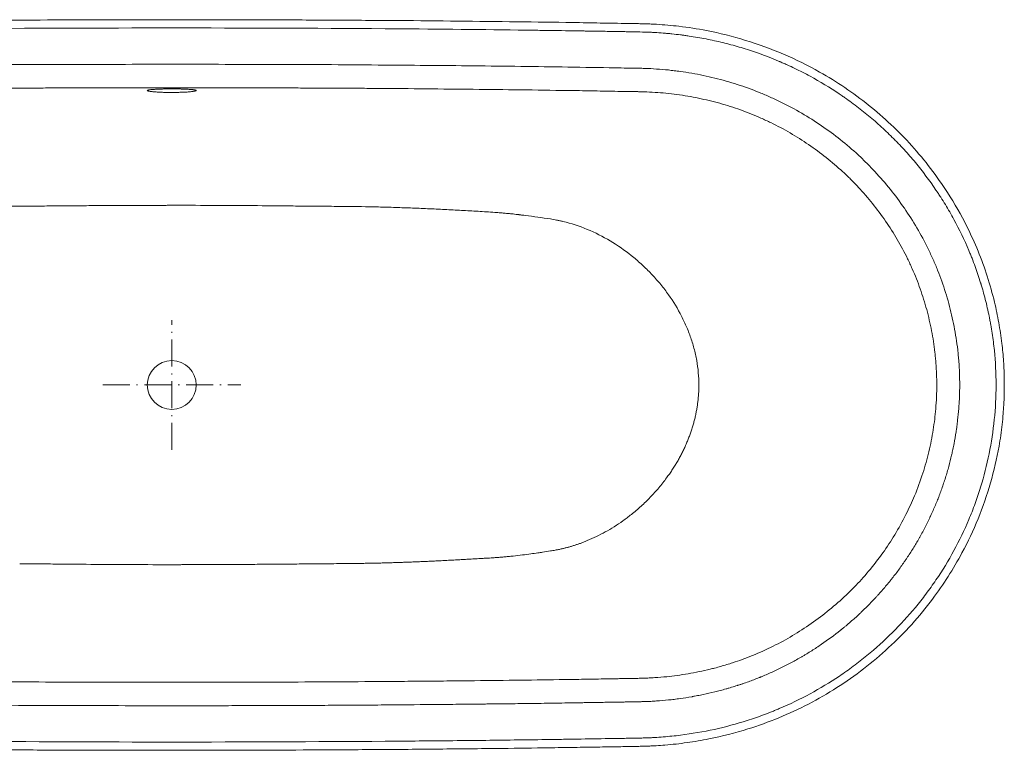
# Model space of a CAD drawing. Header units: millimetres. Extents: x 586 to 2358, y 539 to 1317.
# Tile 2 of 2: x 1310 to 2358, y 539 to 1317. Entities that reach past the tile are written whole.
import ezdxf

# ---------------------------------------------------------------- set-up
doc = ezdxf.new("R2010")
doc.units = ezdxf.units.MM
doc.header["$LTSCALE"] = 6
doc.header["$MEASUREMENT"] = 0
doc.linetypes.add('DASHDOT', pattern=[18.5, 12, -3, 0.5, -3])
doc.layers.get('0').update_dxf_attribs({"lineweight": 20})
doc.layers.add('Kontur 2', color=8, linetype='Continuous', lineweight=15)
doc.layers.add('Mittellinien', color=7, linetype='DASHDOT', lineweight=9)

msp = doc.modelspace()

# ---------------------------------------------------------------- linework, layer by layer
for start, end in [(90, 270), (270, 90)]:
    msp.add_arc((1471.9, 928.2), 26, start, end)
for points, knots in [([(1471.9, 1317.3), (1460.9, 1317.3), (1449.9, 1317.3), (1427.8, 1317.3), (1416.8, 1317.3), (1383.7, 1317.2), (1361.7, 1317.1), (1318.9, 1316.9), (1298.2, 1316.8), (1266.6, 1316.6), (1255.7, 1316.6), (1244.8, 1316.5)], [0, 0, 0, 0, 0.145584, 0.145584, 0.291168, 0.291168, 0.582336, 0.582336, 0.85575, 0.85575, 1, 1, 1, 1]), ([(1699.1, 1316.5), (1687.9, 1316.6), (1676.7, 1316.6), (1654.3, 1316.8), (1643.1, 1316.8), (1609.5, 1317), (1587.1, 1317.1), (1544.8, 1317.2), (1524.7, 1317.3), (1493.8, 1317.3), (1482.9, 1317.3), (1471.9, 1317.3)], [0, 0, 0, 0, 0.147806, 0.147806, 0.295612, 0.295612, 0.591225, 0.591225, 0.855537, 0.855537, 1, 1, 1, 1]), ([(1977.2, 1312.9), (1976.8, 1312.9), (1976.5, 1312.9), (1975.8, 1312.9), (1975.4, 1312.9), (1974.6, 1313), (1974.2, 1313), (1973.4, 1313), (1973, 1313), (1971.7, 1313), (1970.9, 1313), (1968.4, 1313.1), (1966.6, 1313.1), (1960, 1313.3), (1955.1, 1313.3), (1945.3, 1313.5), (1940.4, 1313.6), (1925.7, 1313.8), (1915.9, 1314), (1886.4, 1314.5), (1866.8, 1314.7), (1805.3, 1315.5), (1763.4, 1316), (1714, 1316.4), (1706.5, 1316.4), (1699.1, 1316.5)], [0, 0, 0, 0, 0.003467, 0.003467, 0.007892, 0.007892, 0.012316, 0.012316, 0.016741, 0.016741, 0.02559, 0.02559, 0.04431, 0.04431, 0.097216, 0.097216, 0.150122, 0.150122, 0.255935, 0.255935, 0.467559, 0.467559, 0.919466, 0.919466, 1, 1, 1, 1]), ([(2358.3, 928.2), (2358.3, 930.2), (2358.3, 932.2), (2358.2, 935.9), (2358.2, 937.4), (2358.1, 940.6), (2358.1, 942.2), (2357.9, 947), (2357.7, 950.2), (2357.3, 956.6), (2357, 959.8), (2356.4, 966.2), (2356.1, 969.4), (2354.8, 979.9), (2353.7, 987.3), (2351.1, 1001.9), (2349.6, 1009.2), (2345.6, 1025.7), (2343, 1034.9), (2337.2, 1053), (2333.9, 1062), (2326.7, 1079.7), (2322.8, 1088.4), (2312.3, 1109.3), (2305.4, 1121.4), (2292.2, 1141.9), (2286.2, 1150.5), (2273.4, 1167.2), (2266.7, 1175.3), (2252.7, 1190.9), (2245.3, 1198.4), (2230, 1212.8), (2222, 1219.7), (2205.6, 1232.8), (2197.2, 1239.1), (2179.7, 1250.9), (2170.8, 1256.4), (2149.2, 1268.6), (2136.4, 1274.9), (2110.1, 1286.2), (2096.6, 1291.1), (2069.2, 1299.5), (2055.3, 1303), (2031.5, 1307.6), (2021.7, 1309.1), (2004, 1311.2), (1996, 1311.9), (1986.7, 1312.5), (1985.3, 1312.5), (1982.9, 1312.7), (1981.9, 1312.7), (1980.1, 1312.8), (1979.4, 1312.8), (1978.2, 1312.9), (1977.7, 1312.9), (1977.1, 1312.9)], [0, 0, 0, 0, 0.010042, 0.010042, 0.018074, 0.018074, 0.026106, 0.026106, 0.042171, 0.042171, 0.058236, 0.058236, 0.074301, 0.074301, 0.11151, 0.11151, 0.148718, 0.148718, 0.196506, 0.196506, 0.244295, 0.244295, 0.292083, 0.292083, 0.361625, 0.361625, 0.414252, 0.414252, 0.466878, 0.466878, 0.519505, 0.519505, 0.572131, 0.572131, 0.624758, 0.624758, 0.677384, 0.677384, 0.749006, 0.749006, 0.820628, 0.820628, 0.89225, 0.89225, 0.941892, 0.941892, 0.981703, 0.981703, 0.988781, 0.988781, 0.993765, 0.993765, 0.997329, 0.997329, 1, 1, 1, 1]), ([(1698.5, 1244), (1691.3, 1244.1), (1677.3, 1244.2), (1656.5, 1244.3), (1636.3, 1244.4), (1616.3, 1244.5), (1596.3, 1244.6), (1575.7, 1244.7), (1554.6, 1244.7), (1533.3, 1244.8), (1512.3, 1244.8), (1491.9, 1244.8), (1471.9, 1244.8), (1451.9, 1244.8), (1431.5, 1244.8), (1410.5, 1244.8), (1389.2, 1244.7), (1368.1, 1244.7), (1347.6, 1244.6), (1327.5, 1244.5), (1307.5, 1244.4), (1287.3, 1244.3), (1266.6, 1244.2), (1252.5, 1244.1), (1245.3, 1244)], [0, 0, 0, 0, 0.047648, 0.093233, 0.137526, 0.181295, 0.22531, 0.270341, 0.317155, 0.36528, 0.411438, 0.456088, 0.5, 0.543912, 0.588562, 0.63472, 0.682845, 0.729659, 0.77469, 0.818705, 0.862474, 0.906767, 0.952352, 1, 1, 1, 1]), ([(1445.9, 1241.9), (1445.9, 1241.7), (1446.1, 1241.6), (1446.6, 1241.4), (1446.8, 1241.4), (1447.3, 1241.2), (1447.6, 1241.2), (1448.5, 1241), (1449.3, 1240.9), (1450.7, 1240.7), (1451.3, 1240.7), (1452.3, 1240.5), (1452.9, 1240.5), (1454.7, 1240.3), (1456, 1240.3), (1457.8, 1240.2), (1458.2, 1240.1), (1458.9, 1240.1), (1459.3, 1240.1), (1460.4, 1240), (1461.9, 1240), (1463.5, 1239.9), (1464.7, 1239.9), (1465.1, 1239.9), (1466, 1239.9), (1466.4, 1239.8), (1468.5, 1239.8), (1470.2, 1239.8), (1472.7, 1239.8), (1473.6, 1239.8), (1474.9, 1239.8), (1475.3, 1239.8), (1476.1, 1239.8), (1476.6, 1239.8), (1478.6, 1239.9), (1480.3, 1239.9), (1482.2, 1240), (1482.6, 1240), (1483.4, 1240), (1483.8, 1240), (1484.9, 1240.1), (1485.7, 1240.1), (1487.8, 1240.2), (1489.1, 1240.3), (1490.9, 1240.5), (1491.5, 1240.5), (1492.5, 1240.6), (1493.1, 1240.7), (1494, 1240.8), (1494.4, 1240.9), (1495.2, 1241), (1495.6, 1241.1), (1496.6, 1241.2), (1497.1, 1241.4), (1497.6, 1241.6), (1497.7, 1241.6), (1497.9, 1241.7), (1497.9, 1241.8), (1497.9, 1242), (1497.8, 1242.1), (1497.3, 1242.3), (1497, 1242.3), (1496.6, 1242.5), (1496.3, 1242.5), (1495.6, 1242.6), (1495.3, 1242.7), (1494.7, 1242.7), (1494.5, 1242.8), (1494, 1242.8), (1493.8, 1242.8), (1492.6, 1243), (1491.5, 1243), (1489.7, 1243.1), (1489.1, 1243.2), (1488.1, 1243.2), (1487.8, 1243.2), (1487.1, 1243.3), (1486.7, 1243.3), (1485, 1243.4), (1483.5, 1243.4), (1481.5, 1243.5), (1481.1, 1243.5), (1480.3, 1243.5), (1479.9, 1243.5), (1478.7, 1243.5), (1477.9, 1243.5), (1475.4, 1243.6), (1473.7, 1243.6), (1471.5, 1243.6), (1471.1, 1243.6), (1470.2, 1243.6), (1469.8, 1243.6), (1468.5, 1243.6), (1467.7, 1243.6), (1466, 1243.5), (1465.2, 1243.5), (1463.6, 1243.5), (1462.8, 1243.5), (1460.4, 1243.4), (1458.9, 1243.4), (1456.8, 1243.3), (1456.1, 1243.3), (1454.8, 1243.2), (1454.1, 1243.1), (1452.3, 1243), (1451.3, 1243), (1449.8, 1242.8), (1449.4, 1242.8), (1448.6, 1242.7), (1448.2, 1242.6), (1447.6, 1242.5), (1447.3, 1242.5), (1446.8, 1242.3), (1446.6, 1242.3), (1446.1, 1242.1), (1445.9, 1242), (1445.9, 1241.9)], [0, 0, 0, 0, 0.03125, 0.03125, 0.046875, 0.046875, 0.0625, 0.0625, 0.09375, 0.09375, 0.109375, 0.109375, 0.125, 0.125, 0.15625, 0.15625, 0.164063, 0.164063, 0.171875, 0.171875, 0.1875, 0.203125, 0.203125, 0.210938, 0.210938, 0.21875, 0.21875, 0.25, 0.25, 0.265625, 0.265625, 0.273438, 0.273438, 0.28125, 0.28125, 0.3125, 0.3125, 0.320313, 0.320313, 0.328125, 0.328125, 0.34375, 0.34375, 0.375, 0.375, 0.390625, 0.390625, 0.40625, 0.40625, 0.421875, 0.421875, 0.4375, 0.4375, 0.46875, 0.46875, 0.484375, 0.484375, 0.5, 0.5, 0.53125, 0.53125, 0.546875, 0.546875, 0.5625, 0.5625, 0.578125, 0.578125, 0.585938, 0.585938, 0.59375, 0.59375, 0.625, 0.625, 0.640625, 0.640625, 0.648438, 0.648438, 0.65625, 0.65625, 0.6875, 0.6875, 0.695313, 0.695313, 0.703125, 0.703125, 0.71875, 0.71875, 0.75, 0.75, 0.757813, 0.757813, 0.765625, 0.765625, 0.78125, 0.78125, 0.796875, 0.796875, 0.8125, 0.8125, 0.84375, 0.84375, 0.859375, 0.859375, 0.875, 0.875, 0.90625, 0.90625, 0.921875, 0.921875, 0.9375, 0.9375, 0.953125, 0.953125, 0.96875, 0.96875, 1, 1, 1, 1]), ([(1698.5, 1244), (1715.3, 1243.9), (1732.1, 1243.8), (1765.6, 1243.4), (1782.3, 1243.3), (1815.9, 1242.9), (1832.6, 1242.7), (1866.1, 1242.3), (1882.9, 1242), (1908, 1241.7), (1916.4, 1241.5), (1929, 1241.3), (1933.1, 1241.2), (1941.5, 1241.1), (1945.7, 1241), (1954.1, 1240.9), (1958.3, 1240.8), (1963.5, 1240.7), (1964.6, 1240.7), (1966.2, 1240.7), (1966.7, 1240.7), (1967.7, 1240.7), (1968.2, 1240.6), (1969.3, 1240.6), (1969.7, 1240.6), (1970.7, 1240.6), (1971.2, 1240.6), (1972.7, 1240.6), (1973.7, 1240.5), (1982.5, 1240.3), (1990.3, 1239.7), (2002, 1238.6), (2005.9, 1238.1), (2013.6, 1237.1), (2017.4, 1236.5), (2029, 1234.5), (2036.6, 1233), (2047.9, 1230.2), (2051.6, 1229.3), (2059.1, 1227.2), (2062.8, 1226.1), (2073.8, 1222.6), (2081.1, 1220), (2091.9, 1215.6), (2095.5, 1214.1), (2100.9, 1211.8), (2102.7, 1210.9), (2106.2, 1209.3), (2108, 1208.5), (2116.7, 1204.2), (2123.6, 1200.5), (2137, 1192.8), (2143.5, 1188.6), (2156.3, 1179.9), (2162.5, 1175.3), (2174.6, 1165.7), (2180.5, 1160.7), (2187.7, 1154.1), (2189.1, 1152.7), (2191.9, 1150), (2193.3, 1148.7), (2197.5, 1144.5), (2200.2, 1141.7), (2208.1, 1133.2), (2213.2, 1127.4), (2222.9, 1115.3), (2227.5, 1109.1), (2236.2, 1096.4), (2240.4, 1089.9), (2248.2, 1076.6), (2251.9, 1069.7), (2256.1, 1060.9), (2257, 1059.2), (2258.6, 1055.6), (2261, 1050.3), (2263.3, 1045), (2267.5, 1034.2), (2270.1, 1026.9), (2274.7, 1012.2), (2276.7, 1004.8), (2280.2, 989.8), (2281.7, 982.2), (2283.4, 970.7), (2283.9, 966.9), (2284.6, 961), (2284.8, 959.1), (2285.2, 955.2), (2285.3, 953.3), (2286.1, 943.6), (2286.4, 935.9), (2286.4, 928.2)], [0, 0, 0, 0, 0.0625, 0.0625, 0.125, 0.125, 0.1875, 0.1875, 0.25, 0.25, 0.28125, 0.28125, 0.296875, 0.296875, 0.3125, 0.3125, 0.328125, 0.328125, 0.332031, 0.332031, 0.333984, 0.333984, 0.335938, 0.335938, 0.337891, 0.337891, 0.339844, 0.339844, 0.34375, 0.34375, 0.375, 0.375, 0.390625, 0.390625, 0.40625, 0.40625, 0.4375, 0.4375, 0.453125, 0.453125, 0.46875, 0.46875, 0.5, 0.5, 0.515625, 0.515625, 0.523438, 0.523438, 0.53125, 0.53125, 0.5625, 0.5625, 0.59375, 0.59375, 0.625, 0.625, 0.65625, 0.65625, 0.664063, 0.664063, 0.671875, 0.671875, 0.6875, 0.6875, 0.71875, 0.71875, 0.75, 0.75, 0.78125, 0.78125, 0.8125, 0.8125, 0.820313, 0.820313, 0.828125, 0.84375, 0.84375, 0.875, 0.875, 0.90625, 0.90625, 0.9375, 0.9375, 0.953125, 0.953125, 0.960938, 0.960938, 0.96875, 0.96875, 1, 1, 1, 1]), ([(1698.5, 612.4), (1703.3, 612.4), (1712.7, 612.5), (1726.7, 612.6), (1740.7, 612.7), (1754.4, 612.8), (1768, 613), (1781.3, 613.1), (1806.3, 613.4), (1842.6, 613.8), (1882.5, 614.3), (1914.2, 614.8), (1932.2, 615.1), (1944.1, 615.3), (1952.1, 615.5), (1958.9, 615.6), (1964.2, 615.7), (1966.2, 615.7), (1968.4, 615.7), (1970.5, 615.8), (1972.5, 615.8), (1975.5, 615.9), (1980.1, 616.1), (1988.4, 616.6), (1998.3, 617.4), (2010.2, 618.8), (2021.7, 620.6), (2033.4, 622.8), (2042.8, 624.9), (2050.5, 626.8), (2058.5, 629), (2068.3, 632), (2083.3, 637.2), (2101.4, 644.6), (2122.7, 655.1), (2143.2, 667.3), (2162.7, 681), (2181.3, 696.2), (2198.4, 712.4), (2214.4, 730.1), (2228.8, 748.7), (2242.1, 768.9), (2253.4, 789.2), (2263.5, 811.2), (2271.7, 833.6), (2278.3, 857.1), (2282.8, 880), (2285.7, 903.8), (2286.4, 919.7), (2286.4, 928.2), (2286.4, 928.2)], [0, 0, 0, 0, 0.0184855, 0.0369, 0.055161, 0.0731901, 0.0909312, 0.1083367, 0.1253637, 0.1892094, 0.250724, 0.2820548, 0.3134034, 0.3212067, 0.3290732, 0.3447431, 0.347877, 0.3497574, 0.352578, 0.3564967, 0.3581906, 0.3604166, 0.3683563, 0.3761024, 0.3928573, 0.407512, 0.4231191, 0.4387134, 0.4542545, 0.4607596, 0.4697824, 0.486975, 0.5008755, 0.5322359, 0.5635007, 0.5940225, 0.6256384, 0.6569845, 0.6881607, 0.7180079, 0.7504271, 0.7805418, 0.8127392, 0.8415637, 0.8752197, 0.9062688, 0.9374007, 0.9667705, 0.9999949, 1, 1, 1, 1]), ([(1977.1, 543.5), (1977.8, 543.5), (1978.4, 543.5), (1979.7, 543.6), (1980.4, 543.6), (1981.7, 543.7), (1982.3, 543.7), (1984.5, 543.8), (1986.1, 543.9), (1990.8, 544.2), (1993.9, 544.4), (2004.9, 545.3), (2012.7, 546.2), (2028.3, 548.4), (2036.1, 549.7), (2057.8, 554), (2071.7, 557.6), (2096.4, 565.3), (2107.4, 569.3), (2128.9, 578.1), (2139.5, 583), (2160.1, 593.8), (2170.2, 599.6), (2189.8, 612.1), (2199.3, 618.8), (2217.7, 633.1), (2226.6, 640.6), (2243.7, 656.3), (2251.9, 664.6), (2267.5, 681.9), (2274.9, 690.9), (2287.7, 708), (2293.2, 716), (2303.7, 732.4), (2308.6, 740.7), (2319.6, 761.2), (2325.3, 773.3), (2335.5, 798.2), (2339.9, 811), (2347.3, 836.8), (2350.3, 849.9), (2354, 870.7), (2355.1, 878.4), (2356.4, 889.9), (2356.8, 893.8), (2357.3, 900.7), (2357.5, 903.7), (2357.8, 909), (2358, 911.4), (2358.1, 915.4), (2358.2, 917.1), (2358.2, 920), (2358.2, 921.2), (2358.3, 923.7), (2358.3, 925), (2358.3, 926.9), (2358.3, 927.5), (2358.3, 928.2)], [0, 0, 0, 0, 0.003265, 0.003265, 0.00653, 0.00653, 0.009795, 0.009795, 0.017531, 0.017531, 0.033229, 0.033229, 0.072669, 0.072669, 0.112109, 0.112109, 0.183614, 0.183614, 0.241854, 0.241854, 0.300095, 0.300095, 0.358335, 0.358335, 0.416575, 0.416575, 0.474816, 0.474816, 0.533056, 0.533056, 0.591296, 0.591296, 0.640024, 0.640024, 0.688752, 0.688752, 0.7561, 0.7561, 0.823448, 0.823448, 0.890796, 0.890796, 0.929427, 0.929427, 0.948945, 0.948945, 0.964022, 0.964022, 0.975912, 0.975912, 0.984257, 0.984257, 0.990489, 0.990489, 0.996721, 0.996721, 1, 1, 1, 1]), ([(1698.5, 612.4), (1679.7, 612.2), (1660.8, 612.1), (1623, 611.9), (1604.1, 611.8), (1566.3, 611.7), (1547.5, 611.6), (1509.7, 611.6), (1490.8, 611.6), (1453, 611.6), (1434.1, 611.6), (1396.4, 611.6), (1377.5, 611.7), (1339.7, 611.8), (1320.8, 611.9), (1283.1, 612.1), (1264.2, 612.2), (1245.3, 612.4)], [0, 0, 0, 0, 0.125, 0.125, 0.25, 0.25, 0.375, 0.375, 0.5, 0.5, 0.625, 0.625, 0.75, 0.75, 0.875, 0.875, 1, 1, 1, 1]), ([(1244.8, 539.9), (1256, 539.8), (1267.1, 539.7), (1289.5, 539.6), (1300.7, 539.5), (1334.3, 539.4), (1356.7, 539.3), (1399.1, 539.2), (1419.1, 539.1), (1450, 539.1), (1461, 539.1), (1471.9, 539.1)], [0, 0, 0, 0, 0.147806, 0.147806, 0.295612, 0.295612, 0.591225, 0.591225, 0.855537, 0.855537, 1, 1, 1, 1]), ([(1471.9, 539.1), (1482.9, 539.1), (1494, 539.1), (1516, 539.1), (1527, 539.1), (1560.1, 539.2), (1582.1, 539.3), (1624.9, 539.5), (1645.6, 539.6), (1677.2, 539.8), (1688.1, 539.8), (1699.1, 539.9)], [0, 0, 0, 0, 0.145584, 0.145584, 0.291168, 0.291168, 0.582336, 0.582336, 0.85575, 0.85575, 1, 1, 1, 1]), ([(1699.1, 539.9), (1710, 540), (1720.9, 540.1), (1742.8, 540.3), (1753.7, 540.4), (1786.5, 540.7), (1808.4, 540.9), (1846.7, 541.4), (1863.3, 541.6), (1888.8, 542), (1897.8, 542.1), (1913.7, 542.4), (1920.7, 542.5), (1935.2, 542.7), (1942.6, 542.8), (1953, 543), (1955.9, 543.1), (1960.9, 543.2), (1963, 543.2), (1966.4, 543.3), (1967.8, 543.3), (1970.2, 543.3), (1971.2, 543.4), (1972.8, 543.4), (1973.5, 543.4), (1974.6, 543.4), (1975, 543.4), (1975.9, 543.5), (1976.3, 543.5), (1976.8, 543.5), (1977, 543.5), (1977.2, 543.5)], [0, 0, 0, 0, 0.117878, 0.117878, 0.235757, 0.235757, 0.471514, 0.471514, 0.649545, 0.649545, 0.746656, 0.746656, 0.821766, 0.821766, 0.902516, 0.902516, 0.933917, 0.933917, 0.956133, 0.956133, 0.971295, 0.971295, 0.981815, 0.981815, 0.98881, 0.98881, 0.993934, 0.993934, 0.998171, 0.998171, 1, 1, 1, 1])]:
    msp.add_open_spline(points, degree=3, knots=knots)
at = {"layer": 'Kontur 2'}
for points in [[(1244.8, 1307.7), (1318.9, 1308.2), (1396.9, 1308.5), (1471.9, 1308.5)], [(1699, 1307.7), (1622.1, 1308.2), (1546.4, 1308.5), (1471.9, 1308.5)], [(1633.8, 1118.6), (1641.1, 1118.5), (1648.3, 1118.5), (1655.5, 1118.4)], [(1244.8, 548.7), (1321.7, 548.2), (1397.4, 547.9), (1471.9, 547.9)], [(1699, 548.7), (1625, 548.2), (1546.9, 547.9), (1471.9, 547.9)]]:
    msp.add_open_spline(points, degree=3, dxfattribs=at)
for points, knots in [([(1976.8, 1304.1), (1975.6, 1304.1), (1970.3, 1304.3), (1958.1, 1304.5), (1950.6, 1304.6), (1946.4, 1304.7), (1944.3, 1304.7), (1943.2, 1304.7), (1942.6, 1304.7), (1942.3, 1304.8), (1942.2, 1304.8), (1942.1, 1304.8), (1942.1, 1304.8), (1942.1, 1304.8), (1942, 1304.8), (1942, 1304.8), (1936.3, 1304.9), (1927.8, 1305), (1917.7, 1305.2), (1912.7, 1305.2), (1910.2, 1305.3), (1909, 1305.3), (1908.3, 1305.3), (1908, 1305.3), (1907.9, 1305.3), (1907.8, 1305.3), (1907.8, 1305.3), (1896.7, 1305.5), (1880, 1305.7), (1860.4, 1306), (1850.5, 1306.1), (1845.6, 1306.2), (1843.1, 1306.2), (1842.1, 1306.3), (1841.3, 1306.3), (1841, 1306.3), (1795.2, 1306.9), (1748, 1307.3), (1699, 1307.7)], [0, 0, 0, 0, 0.0625, 0.09375, 0.109375, 0.117187, 0.121094, 0.123047, 0.124023, 0.124512, 0.124756, 0.124878, 0.124939, 0.124969, 0.124969, 0.125, 0.125, 0.1875, 0.21875, 0.234375, 0.242187, 0.246094, 0.248047, 0.249023, 0.249512, 0.249512, 0.25, 0.25, 0.375, 0.4375, 0.46875, 0.484375, 0.492187, 0.496094, 0.496094, 0.5, 0.5, 1, 1, 1, 1]), ([(2349.5, 928.2), (2349.5, 940.6), (2348.6, 959), (2345.9, 980.3), (2344.2, 990.8), (2343.2, 996.1), (2342.7, 998.4), (2342.5, 999.9), (2342.3, 1000.6), (2340.9, 1007.4), (2338.9, 1016.4), (2336.1, 1026.8), (2334.6, 1032), (2333.8, 1034.5), (2333.4, 1035.8), (2333.2, 1036.4), (2333.1, 1036.8), (2333.1, 1036.9), (2331.2, 1043), (2328.3, 1051.7), (2324.5, 1061.7), (2322.5, 1066.7), (2321.6, 1068.8), (2321, 1070.2), (2320.8, 1070.9), (2315.7, 1082.8), (2307.8, 1099.2), (2297.2, 1117.8), (2291.5, 1126.9), (2288.5, 1131.4), (2287, 1133.6), (2286.4, 1134.6), (2286, 1135.2), (2285.7, 1135.5), (2278.7, 1146), (2267.7, 1160.6), (2253.8, 1176.7), (2246.5, 1184.4), (2243.3, 1187.7), (2241.2, 1189.8), (2240.1, 1190.9), (2234.8, 1196.3), (2228.2, 1202.5), (2221.3, 1208.6), (2216.7, 1212.5), (2214.3, 1214.5), (2207.2, 1220.3), (2200, 1225.9), (2191.4, 1232.2), (2187.7, 1234.8), (2185.2, 1236.5), (2183.9, 1237.4), (2172.6, 1245), (2157, 1254.4), (2138.1, 1264.1), (2128.5, 1268.6), (2123.6, 1270.8), (2121.2, 1271.8), (2120.1, 1272.3), (2119.4, 1272.6), (2119.1, 1272.7), (2107.6, 1277.6), (2090.6, 1284), (2073.1, 1289.1), (2061.5, 1292.2), (2055.6, 1293.6), (2043.7, 1296.3), (2034.7, 1298), (2024.2, 1299.7), (2018.8, 1300.5), (2016.2, 1300.8), (2015, 1301), (2014.3, 1301.1), (2013.9, 1301.1), (2010.5, 1301.5), (2005.9, 1302.1), (2000.5, 1302.6), (1998.2, 1302.8), (1996.7, 1302.9), (1996, 1303), (1992.1, 1303.3), (1989.1, 1303.5), (1985.3, 1303.7), (1984.5, 1303.8), (1983, 1303.8), (1982.2, 1303.9), (1979.9, 1304), (1978.4, 1304), (1976.8, 1304.1)], [0, 0, 0, 0, 0.0625, 0.09375, 0.109375, 0.117187, 0.121094, 0.121094, 0.125, 0.125, 0.15625, 0.171875, 0.179687, 0.183594, 0.185547, 0.186523, 0.186523, 0.1875, 0.1875, 0.21875, 0.234375, 0.242187, 0.246094, 0.246094, 0.25, 0.25, 0.3125, 0.34375, 0.359375, 0.367187, 0.371094, 0.373047, 0.373047, 0.375, 0.375, 0.4375, 0.46875, 0.484375, 0.492187, 0.492187, 0.5, 0.5, 0.53125, 0.546875, 0.546875, 0.5625, 0.5625, 0.59375, 0.609375, 0.617187, 0.617187, 0.625, 0.625, 0.6875, 0.71875, 0.734375, 0.742187, 0.746094, 0.748047, 0.748047, 0.75, 0.75, 0.8125, 0.84375, 0.84375, 0.875, 0.875, 0.90625, 0.921875, 0.929687, 0.933594, 0.935547, 0.935547, 0.9375, 0.9375, 0.953125, 0.960937, 0.964844, 0.964844, 0.96875, 0.96875, 0.984375, 0.984375, 0.988281, 0.988281, 0.992187, 0.992187, 1, 1, 1, 1]), ([(1245.1, 1269), (1255.2, 1269.1), (1269.9, 1269.2), (1286.2, 1269.3), (1294.1, 1269.3), (1297.9, 1269.3), (1299.9, 1269.3), (1300.8, 1269.3), (1301.3, 1269.4), (1301.6, 1269.4), (1301.7, 1269.4), (1301.7, 1269.4), (1301.8, 1269.4), (1311.1, 1269.4), (1325.2, 1269.5), (1341.8, 1269.5), (1350.1, 1269.6), (1354.3, 1269.6), (1356.4, 1269.6), (1357.5, 1269.6), (1358, 1269.6), (1358.2, 1269.6), (1358.4, 1269.6), (1358.4, 1269.6), (1358.5, 1269.6), (1367.5, 1269.6), (1381.4, 1269.7), (1395.7, 1269.7), (1405.4, 1269.7), (1410.3, 1269.7), (1434.9, 1269.8), (1453.8, 1269.8), (1471.9, 1269.8)], [0, 0, 0, 0, 0.125, 0.1875, 0.21875, 0.234375, 0.242188, 0.246094, 0.248047, 0.249023, 0.249512, 0.249512, 0.25, 0.25, 0.375, 0.4375, 0.46875, 0.484375, 0.492188, 0.496094, 0.498047, 0.499023, 0.499512, 0.499512, 0.5, 0.5, 0.625, 0.6875, 0.6875, 0.75, 0.75, 1, 1, 1, 1]), ([(1698.7, 1269), (1679.8, 1269.1), (1660.9, 1269.3), (1623.1, 1269.5), (1604.2, 1269.5), (1566.4, 1269.7), (1547.5, 1269.7), (1509.7, 1269.8), (1490.8, 1269.8), (1471.9, 1269.8)], [0, 0, 0, 0, 0.25, 0.25, 0.5, 0.5, 0.75, 0.75, 1, 1, 1, 1]), ([(2310.8, 928.2), (2310.8, 936.5), (2310.5, 944.9), (2309.7, 955.3), (2309.5, 957.4), (2309.1, 961.6), (2308.9, 963.7), (2308.2, 970), (2307.6, 974.1), (2305.7, 986.5), (2304.1, 994.7), (2300.3, 1010.9), (2298.2, 1018.9), (2293.2, 1034.8), (2290.4, 1042.6), (2285.8, 1054.3), (2284.2, 1058.1), (2281.6, 1063.9), (2280.7, 1065.8), (2279, 1069.6), (2278.1, 1071.5), (2273.4, 1080.9), (2269.5, 1088.3), (2261, 1102.7), (2256.6, 1109.7), (2247.1, 1123.4), (2242.2, 1130.1), (2231.7, 1143), (2226.3, 1149.3), (2217.7, 1158.5), (2214.8, 1161.5), (2210.3, 1166), (2208.8, 1167.5), (2205.8, 1170.4), (2204.3, 1171.8), (2196.6, 1178.9), (2190.2, 1184.4), (2177.2, 1194.7), (2170.5, 1199.7), (2156.8, 1209.1), (2149.8, 1213.5), (2135.4, 1221.9), (2128, 1225.9), (2118.6, 1230.5), (2116.7, 1231.4), (2112.9, 1233.2), (2111, 1234), (2105.2, 1236.6), (2101.4, 1238.2), (2089.7, 1242.9), (2081.9, 1245.8), (2066.1, 1250.9), (2058.1, 1253.1), (2041.9, 1257.1), (2033.8, 1258.8), (2021.4, 1261), (2017.3, 1261.6), (2011.1, 1262.5), (2009, 1262.7), (2004.8, 1263.2), (2002.7, 1263.5), (1992.3, 1264.6), (1983.9, 1265.1), (1973.4, 1265.5), (1971.3, 1265.6), (1967.1, 1265.6), (1965, 1265.7), (1958.7, 1265.8), (1954.5, 1265.8), (1933.6, 1266.2), (1916.8, 1266.5), (1883.2, 1267), (1866.5, 1267.2), (1832.9, 1267.7), (1816.2, 1267.9), (1782.6, 1268.3), (1765.8, 1268.4), (1732.3, 1268.7), (1715.5, 1268.9), (1698.7, 1269)], [0, 0, 0, 0, 0.03125, 0.03125, 0.039062, 0.039062, 0.046875, 0.046875, 0.0625, 0.0625, 0.09375, 0.09375, 0.125, 0.125, 0.15625, 0.15625, 0.171875, 0.171875, 0.179688, 0.179688, 0.1875, 0.1875, 0.21875, 0.21875, 0.25, 0.25, 0.28125, 0.28125, 0.3125, 0.3125, 0.328125, 0.328125, 0.335937, 0.335937, 0.34375, 0.34375, 0.375, 0.375, 0.40625, 0.40625, 0.4375, 0.4375, 0.46875, 0.46875, 0.476562, 0.476562, 0.484375, 0.484375, 0.5, 0.5, 0.53125, 0.53125, 0.5625, 0.5625, 0.59375, 0.59375, 0.609375, 0.609375, 0.617188, 0.617188, 0.625, 0.625, 0.65625, 0.65625, 0.664063, 0.664063, 0.671875, 0.671875, 0.6875, 0.6875, 0.75, 0.75, 0.8125, 0.8125, 0.875, 0.875, 0.9375, 0.9375, 1, 1, 1, 1]), ([(1310, 1118.6), (1306.4, 1118.6), (1299.2, 1118.5), (1292, 1118.5), (1288.3, 1118.4)], [0, 0, 0, 0, 0.494684, 1, 1, 1, 1]), ([(1471.9, 1119.6), (1470.3, 1119.6), (1467.1, 1119.6), (1462.3, 1119.5), (1457.6, 1119.5), (1452.9, 1119.5), (1448.1, 1119.5), (1443.4, 1119.5), (1438.7, 1119.5), (1434, 1119.4), (1429.3, 1119.4), (1424.6, 1119.4), (1419.8, 1119.4), (1415.1, 1119.4), (1410.3, 1119.4), (1405.5, 1119.3), (1400.6, 1119.3), (1395.7, 1119.3), (1389.2, 1119.3), (1381.1, 1119.2), (1371.4, 1119.1), (1361.5, 1119.1), (1351.5, 1119), (1341.4, 1118.9), (1331.1, 1118.8), (1320.6, 1118.7), (1313.6, 1118.6), (1310, 1118.6)], [0, 0, 0, 0, 0.029656, 0.059129, 0.088452, 0.117658, 0.14678, 0.175852, 0.204905, 0.233971, 0.263081, 0.292266, 0.321556, 0.350979, 0.380564, 0.410339, 0.44033, 0.470562, 0.501059, 0.560645, 0.620795, 0.68164, 0.743298, 0.805875, 0.869466, 0.93415, 1, 1, 1, 1]), ([(1471.9, 1119.6), (1499, 1119.6), (1526, 1119.5), (1566.5, 1119.2), (1586.8, 1119), (1606.9, 1118.8), (1620.4, 1118.7), (1627.1, 1118.6), (1633.8, 1118.6)], [0, 0, 0, 0, 0.5, 0.5, 0.75, 0.875, 0.875, 1, 1, 1, 1]), ([(1655.5, 1118.4), (1667.7, 1118.3), (1685.9, 1118), (1704.1, 1117.5), (1716.2, 1117.1), (1722.3, 1116.9), (1734.4, 1116.4), (1740.5, 1116.2), (1752.7, 1115.6), (1758.7, 1115.3), (1770.7, 1114.7), (1776.6, 1114.4), (1788.5, 1113.7), (1794.4, 1113.4), (1803.2, 1112.9), (1806.2, 1112.7), (1812.1, 1112.3), (1815.1, 1112.1), (1819.6, 1111.8), (1821.1, 1111.7), (1824, 1111.4), (1825.5, 1111.3), (1828.5, 1111), (1830, 1110.9), (1832.1, 1110.7), (1832.8, 1110.6), (1834.1, 1110.5), (1834.7, 1110.4), (1836.4, 1110.3), (1837.5, 1110.1), (1839.1, 1109.9), (1839.6, 1109.9), (1840.4, 1109.8), (1840.7, 1109.7), (1841.2, 1109.7), (1841.5, 1109.6), (1842.3, 1109.5), (1842.9, 1109.5), (1844, 1109.3), (1845.6, 1109.1), (1847.3, 1108.9), (1852.8, 1108.2), (1857.2, 1107.6), (1866.1, 1106.4), (1870.5, 1105.7), (1877.2, 1104.7), (1879.4, 1104.3), (1882.8, 1103.6), (1883.9, 1103.4), (1886.1, 1102.9), (1887.3, 1102.7), (1897.3, 1100.3), (1905.9, 1097.5), (1922.7, 1090.5), (1930.8, 1086.4), (1946.5, 1077), (1954.1, 1071.8), (1964.7, 1063.3), (1968.2, 1060.3), (1974.8, 1054.3), (1978.1, 1051.1), (1984.3, 1044.6), (1987.4, 1041.3), (1993.2, 1034.3), (1996.1, 1030.8), (2004.1, 1019.8), (2008.9, 1012.3), (2015.2, 1000.5), (2017.2, 996.5), (2019.9, 990.4), (2020.8, 988.4), (2022.4, 984.2), (2023.2, 982.1), (2025.4, 975.8), (2026.8, 971.6), (2029, 963), (2030, 958.7), (2032.3, 945.7), (2033.1, 937), (2033.1, 928.2)], [0, 0, 0, 0, 0.0625, 0.09375, 0.09375, 0.125, 0.125, 0.15625, 0.15625, 0.1875, 0.1875, 0.21875, 0.21875, 0.25, 0.25, 0.265625, 0.265625, 0.28125, 0.28125, 0.289063, 0.289063, 0.296875, 0.296875, 0.304688, 0.304688, 0.308594, 0.308594, 0.3125, 0.3125, 0.320313, 0.320313, 0.324219, 0.324219, 0.326172, 0.326172, 0.328125, 0.328125, 0.332031, 0.332031, 0.335938, 0.34375, 0.34375, 0.375, 0.375, 0.40625, 0.40625, 0.421875, 0.421875, 0.429688, 0.429688, 0.4375, 0.4375, 0.5, 0.5, 0.5625, 0.5625, 0.625, 0.625, 0.65625, 0.65625, 0.6875, 0.6875, 0.71875, 0.71875, 0.75, 0.75, 0.8125, 0.8125, 0.84375, 0.84375, 0.859375, 0.859375, 0.875, 0.875, 0.90625, 0.90625, 0.9375, 0.9375, 1, 1, 1, 1]), ([(1655.5, 738), (1657.1, 738), (1660.4, 738), (1665.3, 738.1), (1670.2, 738.1), (1675.3, 738.2), (1680.3, 738.3), (1685.5, 738.4), (1690.6, 738.5), (1695.9, 738.6), (1701.2, 738.8), (1706.5, 738.9), (1712, 739.1), (1717.4, 739.3), (1723, 739.5), (1728.6, 739.7), (1734.2, 739.9), (1739.9, 740.2), (1745.7, 740.4), (1751.5, 740.7), (1757.4, 741), (1763.4, 741.3), (1769.4, 741.6), (1775.4, 741.9), (1781.6, 742.3), (1787.7, 742.6), (1794, 743), (1798.8, 743.3), (1802.4, 743.5), (1804.7, 743.6), (1807.3, 743.7), (1810.3, 743.9), (1813.6, 744.1), (1817.3, 744.4), (1821.3, 744.7), (1825.7, 745.1), (1830.4, 745.5), (1836.9, 746.2), (1844.9, 747.1), (1853.7, 748.3), (1860.8, 749.3), (1867.8, 750.3), (1873.1, 751.1), (1877.6, 751.8), (1880.1, 752.2), (1882.4, 752.7), (1884.5, 753.1), (1886.5, 753.5), (1888.8, 754.1), (1891.6, 754.8), (1894.8, 755.6), (1898, 756.6), (1901.3, 757.6), (1904.5, 758.7), (1907.8, 759.8), (1911.1, 761.1), (1916.5, 763.3), (1924.1, 766.7), (1933.6, 771.6), (1943, 777.2), (1952.3, 783.4), (1961.9, 790.7), (1971.7, 799), (1981.4, 808.5), (1990.5, 818.6), (1996.6, 826.3), (2000.2, 831.3), (2001.7, 833.4), (2003.1, 835.4), (2004.5, 837.5), (2005.8, 839.5), (2007.1, 841.6), (2008.4, 843.7), (2009.7, 845.8), (2010.9, 847.9), (2012.1, 850), (2013.2, 852.2), (2014.3, 854.3), (2015.4, 856.4), (2016.5, 858.6), (2017.5, 860.7), (2018.5, 862.8), (2019.5, 865), (2020.4, 867.2), (2021.3, 869.3), (2022.1, 871.5), (2023, 873.7), (2023.8, 875.8), (2024.5, 878), (2025.3, 880.2), (2026, 882.4), (2026.6, 884.6), (2027.3, 886.8), (2027.9, 888.9), (2028.4, 891.1), (2029, 893.3), (2029.5, 895.5), (2029.9, 897.7), (2030.4, 899.9), (2030.8, 902.1), (2031.1, 904.3), (2031.5, 906.5), (2031.8, 908.7), (2032.1, 910.8), (2032.3, 913), (2032.5, 915.2), (2032.7, 917.4), (2032.8, 919.5), (2033, 921.7), (2033, 923.9), (2033.1, 926), (2033.1, 927.5), (2033.1, 928.2)], [0, 0, 0, 0, 0.01017, 0.020456, 0.03086, 0.041383, 0.052025, 0.062787, 0.07367, 0.084675, 0.095803, 0.107054, 0.118428, 0.129927, 0.141549, 0.153296, 0.165168, 0.177165, 0.189288, 0.201535, 0.213908, 0.226407, 0.23903, 0.251779, 0.264653, 0.277652, 0.290776, 0.304024, 0.308195, 0.313068, 0.318646, 0.324931, 0.331927, 0.33964, 0.348073, 0.357232, 0.367122, 0.37775, 0.398868, 0.417479, 0.433539, 0.444127, 0.4619, 0.467518, 0.472798, 0.477738, 0.48234, 0.4866, 0.490519, 0.497451, 0.504446, 0.511505, 0.518633, 0.52583, 0.5331, 0.540444, 0.547866, 0.570079, 0.592623, 0.615543, 0.638882, 0.662685, 0.691323, 0.719836, 0.748261, 0.776636, 0.781906, 0.787154, 0.792381, 0.797587, 0.802772, 0.807937, 0.813081, 0.818204, 0.823308, 0.828391, 0.833455, 0.838499, 0.843523, 0.848529, 0.853515, 0.858483, 0.863432, 0.868362, 0.873275, 0.87817, 0.883047, 0.887906, 0.892749, 0.897574, 0.902383, 0.907175, 0.911951, 0.916712, 0.921456, 0.926185, 0.930899, 0.935599, 0.940283, 0.944954, 0.94961, 0.954253, 0.958882, 0.963499, 0.968103, 0.972694, 0.977273, 0.981841, 0.986397, 0.990942, 0.995476, 1, 1, 1, 1]), ([(2310.8, 928.2), (2310.8, 924), (2310.7, 917.8), (2310.3, 910.5), (2310.1, 907.3), (2310, 905.3), (2309.9, 904.2), (2309.5, 899), (2308.9, 892.7), (2308, 885.4), (2307.5, 881.8), (2307.2, 880), (2307.1, 879.2), (2307, 878.7), (2307, 878.4), (2306.3, 874), (2305.2, 867.8), (2303.8, 860.7), (2303, 857.1), (2302.7, 855.6), (2302.5, 854.6), (2302.3, 854.1), (2301.3, 849.5), (2299.8, 843.5), (2297.8, 836.5), (2296.9, 833.5), (2296.3, 831.5), (2296, 830.5), (2294.4, 825.6), (2292.4, 819.6), (2289.9, 812.8), (2288.7, 809.4), (2288, 807.7), (2287.7, 807), (2287.5, 806.5), (2287.4, 806.3), (2285.8, 802.1), (2283.3, 796.3), (2280.3, 789.6), (2278.7, 786.3), (2278.1, 784.9), (2277.6, 784), (2277.4, 783.5), (2275.3, 779.3), (2272.4, 773.7), (2268.9, 767.2), (2267.1, 764), (2266.2, 762.5), (2265.7, 761.7), (2265.5, 761.3), (2265.4, 761.1), (2265.3, 761), (2263.2, 757.3), (2259.9, 752), (2255.9, 745.9), (2253.9, 742.8), (2253, 741.5), (2252.4, 740.7), (2252.1, 740.3), (2249.5, 736.4), (2245.9, 731.3), (2241.5, 725.6), (2239.2, 722.7), (2238.2, 721.5), (2237.6, 720.7), (2237.3, 720.3), (2234.3, 716.6), (2230.3, 711.8), (2225.5, 706.3), (2223.1, 703.6), (2221.8, 702.3), (2221.3, 701.7), (2220.9, 701.3), (2220.8, 701.1), (2217.7, 697.9), (2213.3, 693.3), (2208.1, 688.2), (2205.4, 685.7), (2204.1, 684.4), (2203.5, 683.9), (2203.1, 683.5), (2202.9, 683.3), (2199.7, 680.3), (2195, 676.2), (2189.4, 671.5), (2186.6, 669.1), (2185.1, 668), (2184.5, 667.5), (2184.1, 667.2), (2183.9, 667), (2177.2, 661.7), (2170.5, 656.7), (2160.2, 649.7), (2155, 646.2), (2148.8, 642.4), (2145.7, 640.5), (2144.2, 639.6), (2143.5, 639.2), (2143, 639), (2142.8, 638.8), (2139, 636.6), (2133.5, 633.5), (2127, 630.1), (2123.8, 628.5), (2122.4, 627.8), (2121.4, 627.3), (2121, 627.1), (2116.7, 625), (2111, 622.3), (2104.3, 619.4), (2100.9, 618), (2099.2, 617.3), (2098.5, 617), (2098, 616.8), (2097.7, 616.7), (2093.6, 615), (2087.8, 612.8), (2080.9, 610.4), (2077.4, 609.2), (2075.7, 608.6), (2075, 608.4), (2074.5, 608.2), (2074.2, 608.2), (2072, 607.4), (2069, 606.5), (2066, 605.6), (2064.5, 605.2), (2064, 605), (2063, 604.8), (2060.6, 604), (2057, 603.1), (2054, 602.3), (2052, 601.8), (2051, 601.5), (2045.9, 600.3), (2039.8, 598.9), (2032.7, 597.5), (2029.1, 596.8), (2027.3, 596.5), (2026.6, 596.3), (2026.1, 596.2), (2025.8, 596.2), (2021.4, 595.4), (2015.2, 594.5), (2008.9, 593.6), (2004.8, 593.1), (2002.7, 592.9), (1996.5, 592.3), (1990.2, 591.7), (1982.9, 591.3), (1979.2, 591.1), (1977.3, 591), (1976.6, 591), (1976, 591), (1975.8, 591), (1975, 590.9), (1974.2, 590.9), (1973.3, 590.9), (1972.8, 590.9), (1972.6, 590.9), (1972.5, 590.9), (1972.4, 590.9), (1972.4, 590.9), (1972.4, 590.9), (1971.9, 590.9), (1971.1, 590.8), (1970.2, 590.8), (1969.7, 590.8), (1969.5, 590.8), (1969.3, 590.8), (1969.3, 590.8), (1969.2, 590.8), (1969.2, 590.8), (1969.2, 590.8), (1969.2, 590.8), (1969.2, 590.8), (1969, 590.8), (1968.4, 590.8), (1967.4, 590.8), (1966.8, 590.8), (1966.4, 590.8), (1966.2, 590.8), (1966.2, 590.8), (1966.1, 590.8), (1966.1, 590.8), (1966.1, 590.8), (1966.1, 590.8), (1965.6, 590.7), (1964.8, 590.7), (1963.9, 590.7), (1963.4, 590.7), (1963.2, 590.7), (1963, 590.7), (1963, 590.7), (1962.9, 590.7), (1962.9, 590.7), (1962.9, 590.7), (1962.9, 590.7), (1961.8, 590.7), (1959.3, 590.6), (1955.2, 590.6), (1952.9, 590.5), (1951.6, 590.5), (1951, 590.5), (1950.7, 590.5), (1950.5, 590.5), (1950.4, 590.5), (1950.4, 590.5), (1950.4, 590.5), (1950.3, 590.5), (1950.3, 590.5), (1946, 590.4), (1939.6, 590.3), (1932.3, 590.2), (1928.7, 590.1), (1927, 590.1), (1926.1, 590.1), (1925.7, 590.1), (1925.4, 590.1), (1925.3, 590.1), (1921.1, 590), (1914.8, 589.9), (1907.5, 589.8), (1903.7, 589.7), (1902.1, 589.7), (1901.1, 589.7), (1900.6, 589.7), (1891.5, 589.5), (1878.9, 589.3), (1864.2, 589.1), (1857, 589), (1853.3, 589), (1851.5, 589), (1850.6, 588.9), (1850.2, 588.9), (1850, 588.9), (1849.8, 588.9), (1841.6, 588.8), (1829.2, 588.7), (1814.4, 588.5), (1806.9, 588.4), (1803.2, 588.4), (1801.3, 588.3), (1800.3, 588.3), (1799.9, 588.3), (1799.6, 588.3), (1799.5, 588.3), (1799.4, 588.3), (1799.4, 588.3), (1791.1, 588.2), (1778.6, 588.1), (1763.9, 588), (1756.5, 587.9), (1752.8, 587.9), (1750.9, 587.8), (1750, 587.8), (1749.6, 587.8), (1749.3, 587.8), (1749.2, 587.8), (1731.8, 587.7), (1715, 587.5), (1698.7, 587.4)], [0, 0, 0, 0, 0.015625, 0.023438, 0.027344, 0.027344, 0.03125, 0.03125, 0.046875, 0.054688, 0.058594, 0.060547, 0.061523, 0.061523, 0.0625, 0.0625, 0.078125, 0.085938, 0.089844, 0.091797, 0.091797, 0.09375, 0.09375, 0.109375, 0.117188, 0.121094, 0.121094, 0.125, 0.125, 0.140625, 0.148438, 0.152344, 0.154297, 0.155273, 0.155273, 0.15625, 0.15625, 0.171875, 0.179688, 0.183594, 0.185547, 0.185547, 0.1875, 0.1875, 0.203125, 0.210938, 0.214844, 0.216797, 0.217773, 0.218262, 0.218262, 0.21875, 0.21875, 0.234375, 0.242188, 0.246094, 0.248047, 0.248047, 0.25, 0.25, 0.265625, 0.273438, 0.277344, 0.279297, 0.279297, 0.28125, 0.28125, 0.296875, 0.304688, 0.308594, 0.310547, 0.311523, 0.311523, 0.3125, 0.3125, 0.328125, 0.335938, 0.339844, 0.341797, 0.342773, 0.342773, 0.34375, 0.34375, 0.359375, 0.367188, 0.371094, 0.373047, 0.374023, 0.374023, 0.375, 0.375, 0.40625, 0.40625, 0.421875, 0.429688, 0.433594, 0.435547, 0.436523, 0.436523, 0.4375, 0.4375, 0.453125, 0.460938, 0.464844, 0.466797, 0.466797, 0.46875, 0.46875, 0.484375, 0.492188, 0.496094, 0.498047, 0.499023, 0.499023, 0.5, 0.5, 0.515625, 0.523438, 0.527344, 0.529297, 0.530273, 0.530273, 0.53125, 0.53125, 0.539063, 0.542969, 0.542969, 0.544922, 0.544922, 0.546875, 0.554688, 0.558594, 0.558594, 0.5625, 0.5625, 0.578125, 0.585938, 0.589844, 0.591797, 0.592773, 0.592773, 0.59375, 0.59375, 0.609375, 0.617188, 0.617188, 0.625, 0.625, 0.640625, 0.648438, 0.652344, 0.654297, 0.655273, 0.655273, 0.65625, 0.65625, 0.658203, 0.65918, 0.659668, 0.659912, 0.660034, 0.660095, 0.660095, 0.660156, 0.660156, 0.662109, 0.663086, 0.663574, 0.663818, 0.66394, 0.664001, 0.664032, 0.664047, 0.664055, 0.664055, 0.664063, 0.664063, 0.666016, 0.666992, 0.66748, 0.667725, 0.667847, 0.667908, 0.667938, 0.667953, 0.667953, 0.667969, 0.667969, 0.669922, 0.670898, 0.671387, 0.671631, 0.671753, 0.671814, 0.671844, 0.67186, 0.67186, 0.671875, 0.671875, 0.679688, 0.683594, 0.685547, 0.686523, 0.687012, 0.687256, 0.687378, 0.687439, 0.687469, 0.687485, 0.687485, 0.6875, 0.6875, 0.703125, 0.710938, 0.714844, 0.716797, 0.717773, 0.718262, 0.718262, 0.71875, 0.71875, 0.734375, 0.742188, 0.746094, 0.748047, 0.748047, 0.75, 0.75, 0.78125, 0.796875, 0.804688, 0.808594, 0.810547, 0.811523, 0.812012, 0.812012, 0.8125, 0.8125, 0.84375, 0.859375, 0.867188, 0.871094, 0.873047, 0.874023, 0.874512, 0.874756, 0.874878, 0.874878, 0.875, 0.875, 0.90625, 0.921875, 0.929688, 0.933594, 0.935547, 0.936523, 0.937012, 0.937012, 0.9375, 0.9375, 1, 1, 1, 1]), ([(2349.5, 928.2), (2349.5, 903.4), (2347, 879), (2339.7, 843), (2336.7, 831.1), (2332.1, 816.3), (2331.1, 813.4), (2329.2, 807.6), (2328.2, 804.7), (2325.1, 796.1), (2322.8, 790.4), (2311, 762.4), (2299.4, 740.9), (2283.8, 718), (2282, 715.5), (2278.5, 710.5), (2276.7, 708), (2271.2, 700.7), (2267.5, 695.9), (2255.8, 681.9), (2247.7, 673), (2230.5, 655.9), (2221.4, 647.7), (2207.2, 636.1), (2202.4, 632.3), (2192.7, 625), (2187.7, 621.5), (2162.5, 604.6), (2141.2, 593.1), (2117.3, 582.9), (2115.9, 582.3), (2113.1, 581.2), (2111.7, 580.6), (2107.5, 578.9), (2104.6, 577.8), (2096.1, 574.7), (2090.4, 572.7), (2073.2, 567.2), (2061.5, 564), (2037.8, 558.8), (2025.7, 556.8), (2010.5, 554.8), (2007.4, 554.5), (2001.3, 553.9), (1998.2, 553.6), (1992.1, 553.1), (1989.1, 552.9), (1984.5, 552.6), (1982.2, 552.5), (1979.5, 552.4), (1978.2, 552.3), (1977.5, 552.3), (1977.2, 552.3), (1977, 552.3), (1976.9, 552.3), (1976.8, 552.3)], [0, 0, 0, 0, 0.125, 0.125, 0.1875, 0.1875, 0.203125, 0.203125, 0.21875, 0.21875, 0.25, 0.25, 0.375, 0.375, 0.390625, 0.390625, 0.40625, 0.40625, 0.4375, 0.4375, 0.5, 0.5, 0.5625, 0.5625, 0.59375, 0.59375, 0.625, 0.625, 0.75, 0.75, 0.757812, 0.757812, 0.765625, 0.765625, 0.78125, 0.78125, 0.8125, 0.8125, 0.875, 0.875, 0.9375, 0.9375, 0.953125, 0.953125, 0.96875, 0.96875, 0.984375, 0.984375, 0.992187, 0.996094, 0.998047, 0.999023, 0.999512, 0.999512, 1, 1, 1, 1]), ([(1471.9, 736.8), (1444.8, 736.8), (1417.8, 736.9), (1377.3, 737.2), (1357.1, 737.4), (1336.9, 737.6), (1323.4, 737.7), (1316.7, 737.8), (1310, 737.8)], [0, 0, 0, 0, 0.5, 0.5, 0.75, 0.875, 0.875, 1, 1, 1, 1]), ([(1471.9, 736.8), (1473.5, 736.8), (1476.7, 736.8), (1481.5, 736.8), (1486.2, 736.9), (1491, 736.9), (1495.7, 736.9), (1500.4, 736.9), (1505.1, 736.9), (1509.8, 737), (1514.5, 737), (1519.2, 737), (1524, 737), (1528.8, 737), (1533.5, 737), (1538.4, 737), (1543.2, 737.1), (1548.1, 737.1), (1554.6, 737.1), (1562.7, 737.2), (1572.5, 737.3), (1582.3, 737.3), (1592.3, 737.4), (1602.4, 737.5), (1612.7, 737.6), (1623.2, 737.7), (1630.3, 737.8), (1633.8, 737.8)], [0, 0, 0, 0, 0.029656, 0.059129, 0.088452, 0.117658, 0.14678, 0.175852, 0.204905, 0.233971, 0.263081, 0.292266, 0.321556, 0.350979, 0.380564, 0.410339, 0.44033, 0.470562, 0.501059, 0.560645, 0.620795, 0.68164, 0.743298, 0.805875, 0.869466, 0.93415, 1, 1, 1, 1]), ([(1633.8, 737.8), (1637.4, 737.8), (1644.6, 737.9), (1651.9, 737.9), (1655.5, 738)], [0, 0, 0, 0, 0.494684, 1, 1, 1, 1]), ([(1245.1, 587.4), (1264, 587.3), (1282.9, 587.1), (1320.7, 586.9), (1339.6, 586.9), (1377.4, 586.7), (1396.3, 586.7), (1434.1, 586.6), (1453, 586.6), (1471.9, 586.6)], [0, 0, 0, 0, 0.25, 0.25, 0.5, 0.5, 0.75, 0.75, 1, 1, 1, 1]), ([(1698.7, 587.4), (1688.6, 587.3), (1673.9, 587.2), (1657.7, 587.1), (1649.8, 587.1), (1645.9, 587.1), (1643.9, 587), (1643, 587), (1642.5, 587), (1642.3, 587), (1642.2, 587), (1642.1, 587), (1642.1, 587), (1632.7, 587), (1618.6, 586.9), (1602, 586.8), (1593.7, 586.8), (1589.5, 586.8), (1587.4, 586.8), (1586.4, 586.8), (1585.8, 586.8), (1585.6, 586.8), (1585.5, 586.8), (1585.4, 586.8), (1585.4, 586.8), (1576.3, 586.8), (1562.4, 586.7), (1548.1, 586.7), (1538.4, 586.7), (1533.5, 586.6), (1508.9, 586.6), (1490, 586.6), (1471.9, 586.6)], [0, 0, 0, 0, 0.125, 0.1875, 0.21875, 0.234375, 0.242187, 0.246094, 0.248047, 0.249023, 0.249512, 0.249512, 0.25, 0.25, 0.375, 0.4375, 0.46875, 0.484375, 0.492188, 0.496094, 0.498047, 0.499023, 0.499512, 0.499512, 0.5, 0.5, 0.625, 0.6875, 0.6875, 0.75, 0.75, 1, 1, 1, 1]), ([(1976.8, 552.3), (1976.6, 552.3), (1976.4, 552.3), (1975.8, 552.3), (1975.5, 552.3), (1974.4, 552.2), (1973.5, 552.2), (1970.2, 552.1), (1967.2, 552.1), (1961.7, 552), (1959.6, 551.9), (1956.3, 551.9), (1955.1, 551.9), (1953.3, 551.8), (1952.4, 551.8), (1951.5, 551.8), (1951.1, 551.8), (1951, 551.8), (1950.9, 551.8), (1950.9, 551.8), (1950.7, 551.8), (1947.8, 551.7), (1933.5, 551.5), (1919.2, 551.3), (1906.3, 551.1), (1904.1, 551), (1902, 551), (1900.5, 551), (1899.8, 551), (1896.4, 550.9), (1893.7, 550.9), (1885.4, 550.7), (1868.8, 550.5), (1852, 550.3), (1818, 549.8), (1794.8, 549.6), (1747.6, 549.1), (1723.6, 548.9), (1699, 548.7)], [0, 0, 0, 0, 0.007813, 0.007813, 0.015625, 0.015625, 0.03125, 0.03125, 0.0625, 0.0625, 0.078125, 0.078125, 0.085938, 0.085938, 0.089844, 0.091797, 0.091797, 0.092285, 0.092285, 0.092773, 0.092773, 0.09375, 0.125, 0.25, 0.25, 0.265625, 0.273438, 0.273438, 0.28125, 0.28125, 0.3125, 0.3125, 0.375, 0.5, 0.5, 0.75, 0.75, 1, 1, 1, 1])]:
    msp.add_open_spline(points, degree=3, knots=knots, dxfattribs=at)
at = {"layer": 'Mittellinien', "ltscale": 0.4}
for p, q in [((1471.9, 859), (1471.9, 997.4)), ((1398.4, 928.2), (1545.4, 928.2))]:
    msp.add_line(p, q, dxfattribs=at)

doc.saveas('drawing.dxf')
